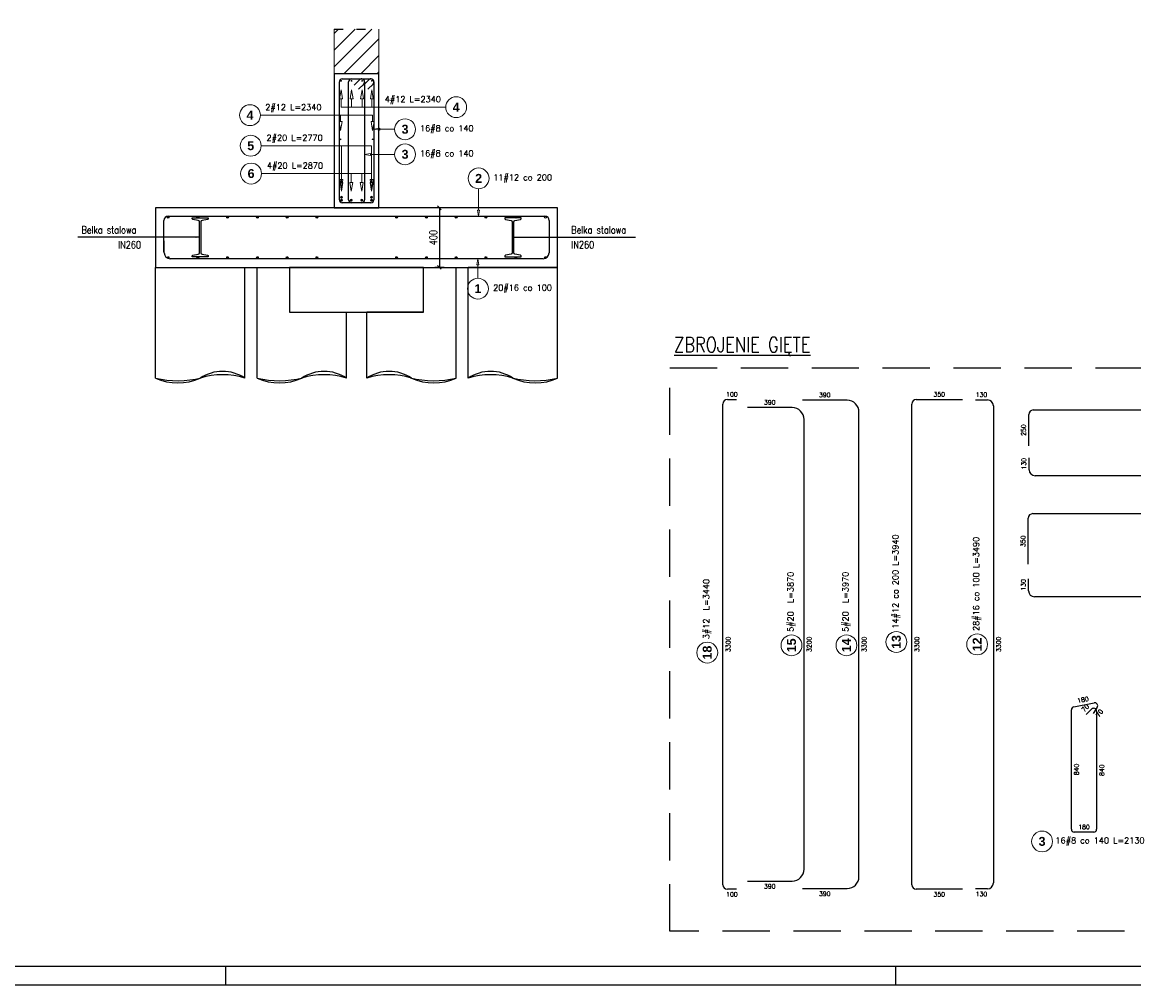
# Model space of a CAD drawing. Header units: millimetres. Extents: x -62590 to 46238, y 147773 to 522018.
# Tile 9 of 93: x 9872 to 17336, y 219643 to 226107. Entities that reach past the tile are written whole.
import ezdxf

# ---------------------------------------------------------------- set-up
doc = ezdxf.new("R2010")
doc.units = ezdxf.units.MM
doc.linetypes.add('ACAD_ISO03W100', pattern=[30, 12, -18])
doc.linetypes.add('HIDDEN', pattern=[9.525, 6.35, -3.175])
for name, color, linetype in [('!PB_Ramka', 7, 'Continuous'), ('AutoCAD_Structural_Detailing_deskowanie', 2, 'Continuous'), ('AutoCAD_Structural_Detailing_kształt pręta', 7, 'Continuous'), ('AutoCAD_Structural_Detailing_opis kształtu pręta', 7, 'Continuous'), ('AutoCAD_Structural_Detailing_opis rozkładu', 7, 'Continuous'), ('AutoCAD_Structural_Detailing_pręt wyrzucony', 7, 'Continuous'), ('AutoCAD_Structural_Detailing_pręty punktowe', 7, 'Continuous'), ('e-cad_cienkie', 1, 'Continuous'), ('e-cad_opisy', 7, 'Continuous'), ('e-cad_prety_przekroj', 4, 'Continuous'), ('e-cad_stal_kontur', 3, 'Continuous'), ('e-cad_wymiary', 1, 'Continuous'), ('e-cad_wypelnienia', 254, 'Continuous')]:
    doc.layers.add(name, color=color, linetype=linetype)
doc.layers.add('KONSTRUKCJA', color=3, linetype='Continuous', lineweight=0)
doc.styles.add('e-cad_1', font='simplex.shx', dxfattribs={"width": 0.8})
doc.styles.add('style1', font='simplex.shx')
doc.styles.add('style3', font='arialbd.ttf')
doc.dimstyles.new('e-cad_1_25_[mm]', dxfattribs={"dimscale": 25, "dimtxt": 2, "dimasz": 1, "dimexe": 1.25, "dimexo": 0.625, "dimtad": 1, "dimdec": 0, "dimrnd": 1, "dimzin": 1, "dimtxsty": 'e-cad_1', "dimblk": 'OBLIQUE', "dimcen": 2.5, "dimclrd": 8, "dimclre": 8, "dimclrt": 1, "dimadec": 0, "dimazin": 0, "dimtfac": 1, "dimtix": 1, "dimtmove": 1, "dimatfit": 3, "dimfxl": 1.25, "dimfxlon": 1, "dimtfill": 1, "dimarcsym": 0})

# ---------------------------------------------------------------- blocks, each defined once
blk = doc.blocks.new('_Oblique')
at = {"color": 0, "linetype": 'ByBlock', "lineweight": -2}
blk.add_line((-0.5, -0.5), (0.5, 0.5), dxfattribs=at)
blk = doc.blocks.new('*D578')
at = {"layer": 'Defpoints', "color": 0, "ltscale": 40}
for p in [(13466.9, 224860.5), (12672.8, 224460.5), (13466.9, 224460.5)]:
    blk.add_point(p, dxfattribs=at)
at = {"layer": 'e-cad_wymiary', "color": 8, "linetype": 'ByBlock', "lineweight": -2, "ltscale": 10}
for p, q in [((12704, 224860.5), (12641.5, 224860.5)), ((12672.8, 224860.5), (12672.8, 224460.5)), ((12704, 224460.5), (12641.5, 224460.5))]:
    blk.add_line(p, q, dxfattribs=at)
at = {"layer": 'e-cad_wymiary', "color": 8, "lineweight": -2, "ltscale": 40, "xscale": 25, "yscale": 25, "zscale": 25}
for p, rotation in [((12672.8, 224860.5), 90), ((12672.8, 224460.5), 270)]:
    blk.add_blockref('_Oblique', p, dxfattribs=dict(at, rotation=rotation))
at = {"layer": 'e-cad_wymiary', "color": 1, "ltscale": 40, "insert": (12632.2, 224660.5), "char_height": 50, "attachment_point": 5, "rotation": 90, "style": 'e-cad_1', "bg_fill": 3, "box_fill_scale": 1.1, "bg_fill_color": 257, "bg_fill_transparency": 0}
blk.add_mtext('400', dxfattribs=at)
blk = doc.blocks.new('*U590')
at = {"layer": 'e-cad_opisy', "color": 8, "ltscale": 0.4}
for points in [[(0, 0), (1300, 0), (1300, 420), (25, 420), (25, 297), (0, 297), (0, 0)], [(400, 0), (400, 5)], [(580, 0), (580, 5)]]:
    blk.add_lwpolyline(points, dxfattribs=at)
at = {"layer": 'e-cad_opisy', "color": 3, "ltscale": 0.4}
blk.add_lwpolyline([(30, 5), (1295, 5), (1295, 415), (30, 415), (30, 5)], dxfattribs=at)

msp = doc.modelspace()

# ---------------------------------------------------------------- hatches: boundary and pattern name
at = {"layer": 'AutoCAD_Structural_Detailing_pręty punktowe'}
h = msp.add_hatch(color=1, dxfattribs=at)
edge = h.paths.add_edge_path(flags=0)
edge.add_arc((12013.1, 225713.2), 6, 0, 360, ccw=False)
h = msp.add_hatch(color=1, dxfattribs=at)
edge = h.paths.add_edge_path(flags=0)
edge.add_arc((12082.9, 225713.2), 6, 0, 360, ccw=False)
h = msp.add_hatch(color=1, dxfattribs=at)
edge = h.paths.add_edge_path(flags=0)
edge.add_arc((12153.9, 225713.2), 6, 0, 360, ccw=False)
h = msp.add_hatch(color=1, dxfattribs=at)
edge = h.paths.add_edge_path(flags=0)
edge.add_arc((12219.1, 225713.2), 6, 0, 360, ccw=False)
h = msp.add_hatch(color=1, dxfattribs=at)
edge = h.paths.add_edge_path(flags=0)
edge.add_arc((12008.9, 225320.8), 6, 0, 360, ccw=False)
h = msp.add_hatch(color=1, dxfattribs=at)
edge = h.paths.add_edge_path(flags=0)
edge.add_arc((12224.5, 225320.8), 6, 0, 360, ccw=False)
h = msp.add_hatch(color=1, dxfattribs=at)
edge = h.paths.add_edge_path(flags=0)
edge.add_arc((12015.5, 224931.6), 10, 0, 360, ccw=False)
h = msp.add_hatch(color=1, dxfattribs=at)
edge = h.paths.add_edge_path(flags=0)
edge.add_arc((12015.5, 224911.6), 10, 0, 360, ccw=False)
h = msp.add_hatch(color=1, dxfattribs=at)
edge = h.paths.add_edge_path(flags=0)
edge.add_arc((12080.6, 224911.6), 10, 0, 360, ccw=False)
h = msp.add_hatch(color=1, dxfattribs=at)
edge = h.paths.add_edge_path(flags=0)
edge.add_arc((12151.5, 224911.6), 10, 0, 360, ccw=False)
h = msp.add_hatch(color=1, dxfattribs=at)
edge = h.paths.add_edge_path(flags=0)
edge.add_arc((12217.2, 224931.6), 10, 0, 360, ccw=False)
h = msp.add_hatch(color=1, dxfattribs=at)
edge = h.paths.add_edge_path(flags=0)
edge.add_arc((12217.2, 224911.6), 10, 0, 360, ccw=False)
at = {"layer": 'e-cad_prety_przekroj', "linetype": 'ByBlock', "ltscale": 10}
h = msp.add_hatch(color=256, dxfattribs=at)
edge = h.paths.add_edge_path()
edge.add_arc((10850.6, 224797.9), 6, 0, 360)
h = msp.add_hatch(color=256, dxfattribs=at)
edge = h.paths.add_edge_path()
edge.add_arc((11050.6, 224797.9), 6, 0, 360)
h = msp.add_hatch(color=256, dxfattribs=at)
edge = h.paths.add_edge_path()
edge.add_arc((11250.6, 224797.9), 6, 0, 360)
h = msp.add_hatch(color=256, dxfattribs=at)
edge = h.paths.add_edge_path()
edge.add_arc((11450.6, 224797.9), 6, 0, 360)
h = msp.add_hatch(color=256, dxfattribs=at)
edge = h.paths.add_edge_path()
edge.add_arc((11650.6, 224797.9), 6, 0, 360)
h = msp.add_hatch(color=256, dxfattribs=at)
edge = h.paths.add_edge_path()
edge.add_arc((11850.6, 224797.9), 6, 0, 360)
h = msp.add_hatch(color=256, dxfattribs=at)
edge = h.paths.add_edge_path()
edge.add_arc((12385.4, 224797.9), 6, 0, 360)
h = msp.add_hatch(color=256, dxfattribs=at)
edge = h.paths.add_edge_path()
edge.add_arc((12585.4, 224797.9), 6, 0, 360)
h = msp.add_hatch(color=256, dxfattribs=at)
edge = h.paths.add_edge_path()
edge.add_arc((12785.4, 224797.9), 6, 0, 360)
h = msp.add_hatch(color=256, dxfattribs=at)
edge = h.paths.add_edge_path()
edge.add_arc((12985.4, 224797.9), 6, 0, 360)
h = msp.add_hatch(color=256, dxfattribs=at)
edge = h.paths.add_edge_path()
edge.add_arc((13185.4, 224797.9), 6, 0, 360)
h = msp.add_hatch(color=256, dxfattribs=at)
edge = h.paths.add_edge_path()
edge.add_arc((10850.6, 224526.4), 6, 0, 360)
h = msp.add_hatch(color=256, dxfattribs=at)
edge = h.paths.add_edge_path()
edge.add_arc((11050.6, 224526.4), 6, 0, 360)
h = msp.add_hatch(color=256, dxfattribs=at)
edge = h.paths.add_edge_path()
edge.add_arc((11250.6, 224526.4), 6, 0, 360)
h = msp.add_hatch(color=256, dxfattribs=at)
edge = h.paths.add_edge_path()
edge.add_arc((11450.6, 224526.4), 6, 0, 360)
h = msp.add_hatch(color=256, dxfattribs=at)
edge = h.paths.add_edge_path()
edge.add_arc((11650.6, 224526.4), 6, 0, 360)
h = msp.add_hatch(color=256, dxfattribs=at)
edge = h.paths.add_edge_path()
edge.add_arc((11850.6, 224526.4), 6, 0, 360)
h = msp.add_hatch(color=256, dxfattribs=at)
edge = h.paths.add_edge_path()
edge.add_arc((12385.4, 224526.4), 6, 0, 360)
h = msp.add_hatch(color=256, dxfattribs=at)
edge = h.paths.add_edge_path()
edge.add_arc((12585.4, 224526.4), 6, 0, 360)
h = msp.add_hatch(color=256, dxfattribs=at)
edge = h.paths.add_edge_path()
edge.add_arc((12785.4, 224526.4), 6, 0, 360)
h = msp.add_hatch(color=256, dxfattribs=at)
edge = h.paths.add_edge_path()
edge.add_arc((12985.4, 224526.4), 6, 0, 360)
h = msp.add_hatch(color=256, dxfattribs=at)
edge = h.paths.add_edge_path()
edge.add_arc((13185.4, 224526.4), 6, 0, 360)
h = msp.add_hatch(color=256, dxfattribs=at)
edge = h.paths.add_edge_path()
edge.add_arc((13385.4, 224526.4), 6, 0, 360)
at = {"layer": 'e-cad_wypelnienia', "linetype": 'ByBlock', "ltscale": 40}
h = msp.add_hatch(dxfattribs=at)
h.set_pattern_fill('ANSI31', color=256, scale=25, style=0)
h.set_pattern_definition([(45, (34044.92, -251753.42), (-56.126601, 56.126601), [])])
h.paths.add_polyline_path([(12266.9, 225760.4), (12266.9, 225760.5), (12266.9, 226060.4), (11966.9, 226060.5), (11966.9, 225760.5), (12116.9, 225760.5)])

# ---------------------------------------------------------------- linework, layer by layer
at = {"layer": 'AutoCAD_Structural_Detailing_deskowanie', "color": 8, "linetype": 'ACAD_ISO03W100', "ltscale": 5}
msp.add_line((11966.9, 226060.5), (12266.9, 226060.4), dxfattribs=at)
at = {"layer": 'AutoCAD_Structural_Detailing_deskowanie'}
for points in [[(11966.9, 225760.5), (11966.9, 224860.5), (12266.9, 224860.5), (12266.9, 225760.5)], [(10766.9, 224460.5), (13466.9, 224460.5), (13466.9, 224860.5), (10766.9, 224860.5)]]:
    msp.add_lwpolyline(points, close=True, dxfattribs=at)
at = {"layer": 'AutoCAD_Structural_Detailing_deskowanie', "color": 1}
msp.add_lwpolyline([(11666.9, 224160.5), (12566.9, 224160.5), (12566.9, 224460.5), (11666.9, 224460.5)], close=True, dxfattribs=at)
at = {"layer": 'AutoCAD_Structural_Detailing_kształt pręta', "color": 3}
for p, q in [((12020.9, 225726.4), (12150.9, 225726.4)), ((12082.9, 225726.4), (12212.9, 225726.4)), ((12101.4, 225685.2), (12136.7, 225720.6)), ((12163.4, 225685.2), (12198.7, 225720.6)), ((12000.9, 224914.5), (12000.9, 225706.4)), ((12062.9, 224914.5), (12062.9, 225706.4)), ((12165, 225692.3), (12129.7, 225656.9)), ((12170.9, 225706.4), (12170.9, 224914.5)), ((12227, 225692.3), (12191.7, 225656.9)), ((12232.9, 225706.4), (12232.9, 224914.5)), ((12150.9, 224894.5), (12020.9, 224894.5)), ((12212.9, 224894.5), (12082.9, 224894.5)), ((10822.9, 224564.5), (10822.9, 224774.5)), ((10852.9, 224804.5), (13380.9, 224804.5)), ((13410.9, 224774.5), (13410.9, 224564.5)), ((10824.9, 224558.5), (10824.9, 224638.5)), ((13408.9, 224638.5), (13408.9, 224558.5)), ((13368.9, 224518.5), (10864.9, 224518.5))]:
    msp.add_line(p, q, dxfattribs=at)
for centre, radius, start, end in [((12020.9, 225706.4), 20, 90, 180), ((12082.9, 225706.4), 20, 90, 180), ((12150.9, 225706.4), 20, 0, 135), ((12150.9, 225706.4), 20, 315, 90), ((12212.9, 225706.4), 20, 0, 135), ((12212.9, 225706.4), 20, 315, 90), ((12020.9, 224914.5), 20, 180, 270), ((12082.9, 224914.5), 20, 180, 270), ((12150.9, 224914.5), 20, 270, 0), ((12212.9, 224914.5), 20, 270, 0), ((10852.9, 224774.5), 30, 90, 180), ((13380.9, 224774.5), 30, 0, 90), ((10864.9, 224558.5), 40, 180, 270), ((13368.9, 224558.5), 40, 270, 0)]:
    msp.add_arc(centre, radius, start, end, dxfattribs=at)
at = {"layer": 'AutoCAD_Structural_Detailing_opis kształtu pręta', "color": 8, "lineweight": 0}
for p, q in [((12232.9, 225388), (12272.9, 225394.7)), ((12272.9, 225381.3), (12232.9, 225388)), ((12272.9, 225381.3), (12272.9, 225394.7)), ((12372.2, 225388), (12272.9, 225388)), ((12170.9, 225219.8), (12210.9, 225226.4)), ((12210.9, 225213.1), (12170.9, 225219.8)), ((12210.9, 225213.1), (12210.9, 225226.4)), ((12372.2, 225219.8), (12210.9, 225219.8)), ((12936.2, 224988.4), (12936.2, 224844.5)), ((12936.2, 224804.5), (12929.6, 224844.5)), ((12942.9, 224844.5), (12929.6, 224844.5)), ((12942.9, 224844.5), (12936.2, 224804.5)), ((12925, 224478.5), (12931.6, 224518.5)), ((12925, 224478.5), (12938.3, 224478.5)), ((12931.6, 224518.5), (12938.3, 224478.5)), ((12931.6, 224387.6), (12931.6, 224478.5))]:
    msp.add_line(p, q, dxfattribs=at)
for centre in [(12442.2, 225388), (12442.2, 225219.8), (12936.2, 225058.4), (12931.6, 224317.6)]:
    msp.add_circle(centre, 70, dxfattribs=at)
at = {"layer": 'AutoCAD_Structural_Detailing_opis rozkładu', "color": 8, "lineweight": 0}
for p, q in [((12003.1, 225593.2), (12013.1, 225653.2)), ((12013.1, 225653.2), (12023.1, 225593.2)), ((12072.9, 225593.2), (12082.9, 225653.2)), ((12082.9, 225653.2), (12092.9, 225593.2)), ((12143.9, 225593.2), (12153.9, 225653.2)), ((12153.9, 225653.2), (12163.9, 225593.2)), ((12209.1, 225593.2), (12219.1, 225653.2)), ((12219.1, 225653.2), (12229.1, 225593.2)), ((12003.1, 225593.2), (12023.1, 225593.2)), ((12013.1, 225536.5), (12013.1, 225593.2)), ((12072.9, 225593.2), (12092.9, 225593.2)), ((12082.9, 225536.5), (12082.9, 225593.2)), ((12143.9, 225593.2), (12163.9, 225593.2)), ((12153.9, 225536.5), (12153.9, 225593.2)), ((12209.1, 225593.2), (12229.1, 225593.2)), ((12219.1, 225536.5), (12219.1, 225593.2)), ((12013.1, 225536.5), (12219.1, 225536.5)), ((12219.1, 225536.5), (12715.5, 225536.5)), ((12008.9, 225482.9), (11471.2, 225482.9)), ((12008.9, 225380.8), (11998.9, 225440.8)), ((12018.9, 225440.8), (11998.9, 225440.8)), ((12008.9, 225482.9), (12008.9, 225440.8)), ((12008.9, 225482.9), (12224.5, 225482.9)), ((12018.9, 225440.8), (12008.9, 225380.8)), ((12224.5, 225380.8), (12214.5, 225440.8)), ((12234.5, 225440.8), (12214.5, 225440.8)), ((12224.5, 225482.9), (12224.5, 225440.8)), ((12234.5, 225440.8), (12224.5, 225380.8)), ((12015.5, 225277.6), (11475.9, 225277.6)), ((12015.5, 225277.6), (12015.5, 225051.6)), ((12015.5, 225277.6), (12217.2, 225277.6)), ((12217.2, 225277.6), (12217.2, 225051.6)), ((12015.5, 225090.6), (11478.3, 225090.6)), ((12015.5, 224991.6), (12005.5, 225051.6)), ((12025.5, 225051.6), (12005.5, 225051.6)), ((12015.5, 225090.6), (12015.5, 225031.6)), ((12015.5, 225090.6), (12217.2, 225090.6)), ((12025.5, 225051.6), (12015.5, 224991.6)), ((12080.6, 225090.6), (12080.6, 225031.6)), ((12151.5, 225090.6), (12151.5, 225031.6)), ((12217.2, 224991.6), (12207.2, 225051.6)), ((12227.2, 225051.6), (12207.2, 225051.6)), ((12217.2, 225090.6), (12217.2, 225031.6)), ((12227.2, 225051.6), (12217.2, 224991.6)), ((12015.5, 224971.6), (12005.5, 225031.6)), ((12025.5, 225031.6), (12005.5, 225031.6)), ((12025.5, 225031.6), (12015.5, 224971.6)), ((12080.6, 224971.6), (12070.6, 225031.6)), ((12090.6, 225031.6), (12070.6, 225031.6)), ((12090.6, 225031.6), (12080.6, 224971.6)), ((12151.5, 224971.6), (12141.5, 225031.6)), ((12161.5, 225031.6), (12141.5, 225031.6)), ((12161.5, 225031.6), (12151.5, 224971.6)), ((12217.2, 224971.6), (12207.2, 225031.6)), ((12227.2, 225031.6), (12207.2, 225031.6)), ((12227.2, 225031.6), (12217.2, 224971.6))]:
    msp.add_line(p, q, dxfattribs=at)
for centre in [(12785.5, 225536.5), (11401.2, 225482.9), (11405.9, 225277.6), (11408.3, 225090.6)]:
    msp.add_circle(centre, 70, dxfattribs=at)
at = {"layer": 'AutoCAD_Structural_Detailing_pręt wyrzucony', "color": 3}
for p, q in [((14606.8, 223572.8), (14666.8, 223572.8)), ((15410.5, 223568.8), (15110.5, 223568.8)), ((15874.8, 223572.8), (16184.8, 223572.8)), ((16273, 223570.8), (16353, 223570.8)), ((14576.8, 220314.8), (14576.8, 223542.8)), ((15041.2, 223519), (14741.2, 223519)), ((15490.5, 220368.8), (15490.5, 223488.8)), ((15844.8, 220314.8), (15844.8, 223542.8)), ((16393, 223530.8), (16393, 220326.8)), ((16660.4, 223502.9), (19188.4, 223502.9)), ((15121.2, 220418.8), (15121.2, 223439)), ((16630.4, 223262.9), (16630.4, 223472.9)), ((16632.4, 223101.7), (16632.4, 223181.7)), ((19176.4, 223061.7), (16672.4, 223061.7)), ((16657.2, 222806.7), (19285.2, 222806.7)), ((16627.2, 222466.7), (16627.2, 222776.7)), ((16629.2, 222288.5), (16629.2, 222368.5)), ((19273.2, 222248.5), (16669.2, 222248.5)), ((16932.5, 221508.9), (17069.5, 221536.7)), ((16916.4, 220687.5), (16916.4, 221489.3)), ((17016.9, 221458.2), (17052.3, 221493.6)), ((17090.2, 221506), (17062.5, 221464.4)), ((17086.4, 221479.5), (17086.4, 220687.5)), ((17066.4, 220667.5), (16936.4, 220667.5)), ((14666.8, 220284.8), (14606.8, 220284.8)), ((14741.2, 220338.8), (15041.2, 220338.8)), ((15110.5, 220288.8), (15410.5, 220288.8)), ((16184.8, 220284.8), (15874.8, 220284.8)), ((16353, 220286.8), (16273, 220286.8))]:
    msp.add_line(p, q, dxfattribs=at)
at = {"layer": 'AutoCAD_Structural_Detailing_pręt wyrzucony', "color": 8, "lineweight": 0}
for centre in [(15037.5, 221922.3), (15406.1, 221922.3), (15741.4, 221944.7), (16283.6, 221928.5), (14471.6, 221873.5), (16719.8, 220605.2)]:
    msp.add_circle(centre, 70, dxfattribs=at)
at = {"layer": 'AutoCAD_Structural_Detailing_pręt wyrzucony', "color": 3}
for centre, radius, start, end in [((14606.8, 223542.8), 30, 90, 180), ((15410.5, 223488.8), 80, 0, 90), ((15874.8, 223542.8), 30, 90, 180), ((16353, 223530.8), 40, 0, 90), ((15041.2, 223439), 80, 0, 90), ((16660.4, 223472.9), 30, 90, 180), ((16672.4, 223101.7), 40, 180, 270), ((16657.2, 222776.7), 30, 90, 180), ((16669.2, 222288.5), 40, 180, 270), ((17073.5, 221517.1), 20, 326.45916, 101.45916), ((16936.4, 221489.3), 20, 101.45916, 180), ((17066.4, 221479.5), 20, 0, 135), ((16936.4, 220687.5), 20, 180, 270), ((17066.4, 220687.5), 20, 270, 0), ((15041.2, 220418.8), 80, 270, 0), ((15410.5, 220368.8), 80, 270, 0), ((14606.8, 220314.8), 30, 180, 270), ((15874.8, 220314.8), 30, 180, 270), ((16353, 220326.8), 40, 270, 0)]:
    msp.add_arc(centre, radius, start, end, dxfattribs=at)
at = {"layer": 'e-cad_cienkie', "color": 253, "linetype": 'ByBlock', "ltscale": 10}
for p, q in [((10766.9, 223716.9), (10766.9, 224460.5)), ((10766.9, 224460.5), (11366.9, 224460.5)), ((11366.9, 223716.9), (11366.9, 224460.5)), ((11448.5, 223716.9), (11448.5, 224460.5)), ((12866.9, 223716.9), (12866.9, 224460.5)), ((13466.9, 224460.5), (12866.9, 224460.5)), ((13466.9, 223716.9), (13466.9, 224460.5)), ((11666.9, 224160.5), (12048.5, 224160.5)), ((12048.5, 223716.9), (12048.5, 224160.5)), ((12185.3, 223716.9), (12185.3, 224160.5)), ((12566.9, 224160.5), (12185.3, 224160.5)), ((12785.3, 223716.9), (12785.3, 224160.5))]:
    msp.add_line(p, q, dxfattribs=at)
msp.add_lwpolyline([(12785.3, 224160.5), (12785.3, 224460.5)], dxfattribs=at)
for centre, radius, start, end in [((10914.5, 224338.8), 639.2, 256.65053, 284.29664), ((10916.9, 224053.7), 368.7, 245.99421, 294.00579), ((11216.9, 223493), 269.4, 56.17141, 123.82859), ((11216.9, 223233.1), 506.5, 72.77334, 107.22666), ((11596, 224338.8), 639.2, 256.65053, 284.29664), ((11598.5, 224053.7), 368.7, 245.99421, 294.00579), ((11898.5, 223493), 269.4, 56.17141, 123.82859), ((11898.5, 223233.1), 506.5, 72.77334, 107.22666), ((12335.3, 223493), 269.4, 56.17141, 123.82859), ((12335.3, 223233.1), 506.5, 72.77334, 107.22666), ((12637.7, 224338.8), 639.2, 255.70336, 283.34947), ((12635.3, 224053.7), 368.7, 245.99421, 294.00579), ((13016.9, 223493), 269.4, 56.17141, 123.82859), ((13016.9, 223233.1), 506.5, 72.77334, 107.22666), ((13319.3, 224338.8), 639.2, 255.70336, 283.34947), ((13316.9, 224053.7), 368.7, 245.99421, 294.00579)]:
    msp.add_arc(centre, radius, start, end, dxfattribs=at)
at = {"layer": 'e-cad_prety_przekroj', "linetype": 'ByBlock', "ltscale": 10}
for centre in [(10850.6, 224797.9), (11050.6, 224797.9), (11250.6, 224797.9), (11450.6, 224797.9), (11650.6, 224797.9), (11850.6, 224797.9), (12385.4, 224797.9), (12585.4, 224797.9), (12785.4, 224797.9), (12985.4, 224797.9), (13185.4, 224797.9), (13385.4, 224797.9), (10850.6, 224526.4), (11050.6, 224526.4), (11250.6, 224526.4), (11450.6, 224526.4), (11650.6, 224526.4), (11850.6, 224526.4), (12385.4, 224526.4), (12585.4, 224526.4), (12785.4, 224526.4), (12985.4, 224526.4), (13185.4, 224526.4), (13385.4, 224526.4)]:
    msp.add_circle(centre, 6, dxfattribs=at)
at = {"layer": 'e-cad_stal_kontur', "color": 1, "ltscale": 0.8}
for points in [[(11012.6, 224532.5), (11012.6, 224537.8, -0.368919), (11017.4, 224543.4), (11054, 224548.5, 0.368919), (11062, 224557.8), (11062, 224767.2, 0.368919), (11054, 224776.4), (11017.4, 224781.6, -0.368919), (11012.6, 224787.1), (11012.6, 224792.5), (11120.9, 224792.5), (11120.9, 224787.1, -0.368919), (11116, 224781.6), (11079.5, 224776.4, 0.368919), (11071.4, 224767.2), (11071.4, 224557.8, 0.368919), (11079.5, 224548.5), (11116, 224543.4, -0.368919), (11120.9, 224537.8), (11120.9, 224532.5), (11012.6, 224532.5)], [(13221.2, 224532.5), (13221.2, 224537.8, 0.368919), (13216.4, 224543.4), (13179.8, 224548.5, -0.368919), (13171.7, 224557.8), (13171.7, 224767.2, -0.368919), (13179.8, 224776.4), (13216.4, 224781.6, 0.368919), (13221.2, 224787.1), (13221.2, 224792.5), (13112.9, 224792.5), (13112.9, 224787.1, 0.368919), (13117.7, 224781.6), (13154.3, 224776.4, -0.368919), (13162.4, 224767.2), (13162.4, 224557.8, -0.368919), (13154.3, 224548.5), (13117.7, 224543.4, 0.368919), (13112.9, 224537.8), (13112.9, 224532.5), (13221.2, 224532.5)]]:
    msp.add_lwpolyline(points, format="xyb", dxfattribs=at)
at = {"layer": 'e-cad_wymiary', "linetype": 'HIDDEN', "ltscale": 50}
msp.add_lwpolyline([(14220.2, 223785.8), (21083, 223785.8), (21083, 220001.5), (14220.2, 220001.5)], close=True, dxfattribs=at)
at = {"layer": 'KONSTRUKCJA', "color": 2, "linetype": 'Continuous', "lineweight": 0}
msp.add_lwpolyline([(11966.9, 226060.5), (11966.9, 225760.5), (12266.9, 225760.4), (12266.9, 226060.4)], dxfattribs=at)

# ---------------------------------------------------------------- texts
at = {"layer": 'AutoCAD_Structural_Detailing_opis kształtu pręta', "color": 1, "char_height": 60, "attachment_point": 5, "style": 'style3'}
for s, insert in [('3', (12442.2, 225388)), ('3', (12442.2, 225219.8)), ('2', (12936.2, 225058.4)), ('1', (12931.6, 224317.6))]:
    msp.add_mtext(s, dxfattribs=dict(at, insert=insert))
at = {"layer": 'AutoCAD_Structural_Detailing_opis kształtu pręta', "color": 2, "char_height": 40, "attachment_point": 5, "style": 'style1'}
for s, insert in [('16#8 co 140 ', (12722.7, 225388)), ('16#8 co 140 ', (12722.7, 225219.8)), ('11#12 co 200 ', (13232, 225058.4)), ('20#16 co 100 ', (13231.1, 224317.6))]:
    msp.add_mtext(s, dxfattribs=dict(at, insert=insert))
at = {"layer": 'AutoCAD_Structural_Detailing_opis rozkładu', "color": 2, "char_height": 40, "attachment_point": 5, "style": 'style1'}
for s, insert in [('4#12 L=2340', (12494.6, 225583.2)), ('2#12 L=2340', (11692.2, 225529.6)), ('2#20 L=2770', (11700.7, 225324.3)), ('4#20 L=2870', (11703.1, 225137.3))]:
    msp.add_mtext(s, dxfattribs=dict(at, insert=insert))
at = {"layer": 'AutoCAD_Structural_Detailing_opis rozkładu', "color": 1, "char_height": 60, "attachment_point": 5, "style": 'style3'}
for s, insert in [('4', (12785.5, 225536.5)), ('4', (11401.2, 225482.9)), ('5', (11405.9, 225277.6)), ('6', (11408.3, 225090.6))]:
    msp.add_mtext(s, dxfattribs=dict(at, insert=insert))
at = {"layer": 'AutoCAD_Structural_Detailing_pręt wyrzucony', "color": 2, "style": 'style1'}
for s, insert, char_height, attachment_point in [('100', (14636.8, 223607.8), 30, 5), ('350', (16029.8, 223607.8), 30, 5), ('130', (16313, 223605.8), 30, 5), ('390', (14891.2, 223554), 30, 5), ('180', (17001.4, 220702.5), 30, 5), ('16#8 co 140 L=2130', (16809.8, 220605.2), 40, 4), ('100', (14636.8, 220249.8), 30, 5), ('390', (14891.2, 220303.8), 30, 5), ('350', (16029.8, 220249.8), 30, 5), ('130', (16313, 220251.8), 30, 5)]:
    msp.add_mtext(s, dxfattribs=dict(at, insert=insert, char_height=char_height, attachment_point=attachment_point))
for s, insert, char_height, attachment_point, rotation in [('390', (15260.5, 223603.8), 30, 5, 0), ('250', (16595.4, 223367.9), 30, 5, 90), ('130', (16597.4, 223141.7), 30, 5, 90), ('350', (16592.2, 222621.7), 30, 5, 90), ('14#12 co 200 L=3940', (15741.4, 222034.7), 40, 4, 90), ('28#16 co 100 L=3490', (16283.6, 222018.5), 40, 4, 90), ('130', (16594.2, 222328.5), 30, 5, 90), ('3#12  L=3440', (14471.6, 221963.5), 40, 4, 90), ('5#20  L=3870', (15037.5, 222012.3), 40, 4, 90), ('5#20  L=3970', (15406.1, 222012.3), 40, 4, 90), ('3300', (14611.8, 221928.8), 30, 5, 90), ('3200', (15156.2, 221928.9), 30, 5, 90), ('3300', (15525.5, 221928.8), 30, 5, 90), ('3300', (15879.8, 221928.8), 30, 5, 90), ('3300', (16428, 221928.8), 30, 5, 90), ('180', (16994, 221557.1), 30, 5, 11.45916), ('70', (17009.9, 221500.7), 30, 5, 45), ('70', (17105.5, 221465.9), 30, 5, 56.45916), ('840', (16951.4, 221088.4), 30, 5, 90), ('840', (17121.4, 221083.5), 30, 5, 90), ('390', (15260.5, 220253.8), 30, 5, 0)]:
    msp.add_mtext(s, dxfattribs=dict(at, insert=insert, char_height=char_height, attachment_point=attachment_point, rotation=rotation))
at = {"layer": 'AutoCAD_Structural_Detailing_pręt wyrzucony', "color": 1, "char_height": 60, "attachment_point": 5, "rotation": 90, "style": 'style3'}
for s, insert in [('13', (15741.4, 221944.7)), ('18', (14471.6, 221873.5)), ('15', (15037.5, 221922.3)), ('14', (15406.1, 221922.3)), ('12', (16283.6, 221928.5))]:
    msp.add_mtext(s, dxfattribs=dict(at, insert=insert))
at = {"layer": 'AutoCAD_Structural_Detailing_pręt wyrzucony', "color": 1, "insert": (16719.8, 220605.2), "char_height": 60, "attachment_point": 5, "style": 'style3'}
msp.add_mtext('3', dxfattribs=at)
at = {"layer": 'e-cad_opisy', "linetype": 'ByBlock', "ltscale": 10, "style": 'e-cad_1', "width": 0.8}
for s, height, p in [('Belka stalowa', 50, (10269.6, 224687.5)), ('Belka stalowa', 50, (13558.5, 224687.5)), ('IN260', 50, (10515.3, 224587.5)), ('IN260', 50, (13558.5, 224587.5)), ('%%UZBROJENIE GIĘTE', 100, (14248.8, 223891.5))]:
    msp.add_text(s, height=height, dxfattribs=at).set_placement(p)

# ---------------------------------------------------------------- leaders
at = {"layer": 'e-cad_cienkie', "linetype": 'ByBlock', "ltscale": 10}
msp.add_leader([(11062, 224662.5), (10700.3, 224662.5), (10244.6, 224662.5)], dimstyle='e-cad_1_25_[mm]', dxfattribs=at)

# ---------------------------------------------------------------- next in the draw order: dimensions: what is measured, and where the dimension line sits
at = {"layer": 'e-cad_wymiary', "linetype": 'ByBlock', "ltscale": 10}
dim = msp.add_linear_dim(base=(12672.8, 224460.5), p1=(13466.9, 224860.5), p2=(13466.9, 224460.5), angle=90, dimstyle='e-cad_1_25_[mm]', dxfattribs=at)
dim.commit()
dim.dimension.update_dxf_attribs({"geometry": '*D578', "text_midpoint": (12632.2, 224660.5)})

# ---------------------------------------------------------------- next in the draw order: block references
at = {"layer": '!PB_Ramka', "xscale": 25, "yscale": 25, "zscale": 25}
msp.add_blockref('*U590', (1238, 219642.6), dxfattribs=at)

# ---------------------------------------------------------------- next in the draw order: leaders
at = {"layer": 'e-cad_cienkie', "linetype": 'ByBlock', "ltscale": 10}
msp.add_leader([(13171.7, 224662.5), (13533.5, 224662.5), (13989.2, 224662.5)], dimstyle='e-cad_1_25_[mm]', dxfattribs=at)

doc.saveas('drawing.dxf')
